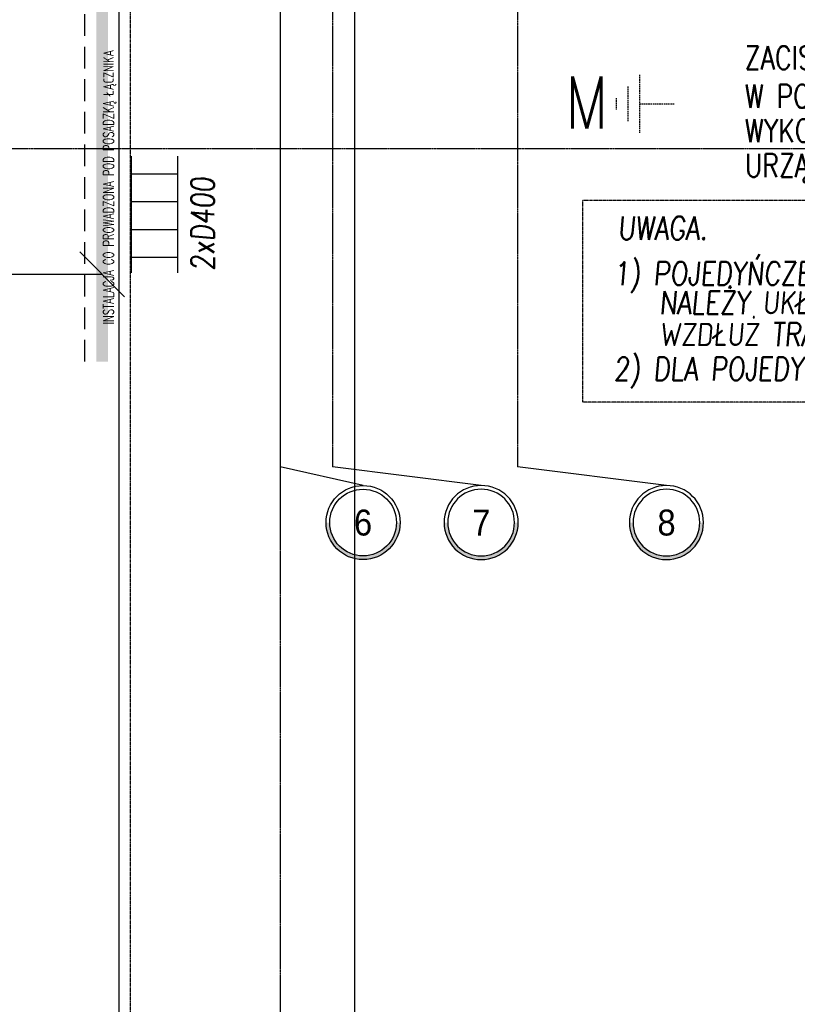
# Model space of a CAD drawing. Extents: x -7228 to 74941, y -112898 to 85621.
# Tile 231 of 256: x 51548 to 52219, y -11985 to -11135. Entities that reach past the tile are written whole.
import ezdxf
from ezdxf.enums import TextEntityAlignment as Align

# ---------------------------------------------------------------- set-up
doc = ezdxf.new("R2010")
doc.units = 0
for name, pattern in [('CENTER', [2, 1.25, -0.25, 0.25, -0.25]), ('DASHED', [0.75, 0.5, -0.25]), ('DASHED2', [0.375, 0.25, -0.125]), ('HIDDEN', [9.525, 6.35, -3.175])]:
    doc.linetypes.add(name, pattern=pattern)
doc.layers.get('0').update_dxf_attribs({"color": 101, "linetype": 'CONTINUOUS'})
for name, color, linetype in [('E35', 6, 'CONTINUOUS'), ('E50', 3, 'CONTINUOUS'), ('E50kor', 3, 'CONTINUOUS'), ('E90kor', 6, 'CONTINUOUS'), ('Ins-co', 2, 'CONTINUOUS'), ('Os-osie glowne', 1, 'CENTER'), ('Os-osie-opis', 16, 'CONTINUOUS'), ('W-idok pod', 5, 'DASHED')]:
    doc.layers.add(name, color=color, linetype=linetype)
doc.styles.add('dwg_opis duży', font='ARIAL.TTF', dxfattribs={"width": 0.9})
doc.styles.add('ROMANS', font='romans', dxfattribs={"width": 0.85})

# ---------------------------------------------------------------- blocks, each defined once
blk = doc.blocks.new('_opis_osi_liczbowy')
blk.add_hatch(color=256).paths.add_polyline_path([(32, 32), (32, 28.8, -1), (32, -28.8), (32, -32, 1)])
for radius in [32, 28.8]:
    blk.add_circle((32, 0), radius)
at = {"style": 'dwg_opis duży', "width": 0.9}
blk.add_attdef('AXNAMEH', text='', height=22.4, rotation=90, dxfattribs=at).set_placement((32, 0), align=Align.MIDDLE_CENTER)

msp = doc.modelspace()

# ---------------------------------------------------------------- linework, layer by layer
at = {"layer": 'E35'}
for p, q in [((51643.847, -11252.856), (51643.847, -11353.447)), ((51683.896, -11252.856), (51683.896, -11353.447)), ((51643.847, -11268.008), (51683.896, -11268.008)), ((51643.847, -11292.042), (51683.896, -11292.042)), ((51643.847, -11316.076), (51683.896, -11316.076)), ((51638.158, -11374.21), (51599.357, -11335.409)), ((51643.847, -11340.11), (51683.896, -11340.11)), ((50802.307, -11354.81), (51618.757, -11354.81))]:
    msp.add_line(p, q, dxfattribs=at)
at = {"layer": 'E50', "linetype": 'HIDDEN', "ltscale": 0.2}
for p, q in [((52082.733, -11182.666), (52082.733, -11232.666)), ((52072.733, -11192.666), (52072.733, -11222.666)), ((52062.733, -11202.666), (52062.733, -11212.666)), ((52082.733, -11207.666), (52112.733, -11207.666))]:
    msp.add_line(p, q, dxfattribs=at)
at = {"layer": 'E50kor', "linetype": 'DASHED2', "ltscale": 75}
msp.add_line((51603.757, -11430.229), (51603.757, -10407.516), dxfattribs=at)
at = {"layer": 'E50kor', "const_width": 10}
msp.add_lwpolyline([(51618.757, -11430.229), (51618.757, -10411.658), (51680.048, -10350.368)], dxfattribs=at)
at = {"layer": 'E50kor', "linetype": 'DASHED2'}
msp.add_lwpolyline([(52033.831, -11290.903), (53023.868, -11290.903), (53023.868, -11465.266), (52033.831, -11465.266)], close=True, dxfattribs=at)
at = {"layer": 'Ins-co', "linetype": 'DASHED', "ltscale": 0.5}
msp.add_line((51643.047, -10881.617), (51643.047, -16448.602), dxfattribs=at)
at = {"layer": 'Ins-co'}
msp.add_line((51633.047, -10893.927), (51633.047, -16448.602), dxfattribs=at)
at = {"layer": 'Os-osie glowne'}
for points in [[(51772.547, -5544.119), (51772.547, -11591.119)], [(51817.547, -5544.119), (51817.547, -11521.119)], [(51977.547, -5544.119), (51977.547, -11521.119)], [(51772.547, -10521.602), (51772.547, -17288.602)], [(50525.547, -11246.119), (62792.547, -11246.119)]]:
    msp.add_lwpolyline(points, dxfattribs=at)
at = {"layer": 'Os-osie-opis'}
for points in [[(51844.065, -11537.119), (51772.547, -11521.119)], [(51946.035, -11537.119), (51817.547, -11521.119)], [(52106.035, -11537.119), (51977.547, -11521.119)]]:
    msp.add_lwpolyline(points, dxfattribs=at)
at = {"layer": 'W-idok pod'}
msp.add_lwpolyline([(51836.547, -11033.119), (51836.547, -16778.085)], dxfattribs=at)

# ---------------------------------------------------------------- block references
at = {"layer": 'Os-osie-opis', "rotation": 270}
msp.add_blockref('_opis_osi_liczbowy', (51844.065, -11537.119), dxfattribs=at).add_auto_attribs({'AXNAMEH': '6'})
at = {"layer": 'Os-osie-opis'}
ref = msp.add_blockref('_opis_osi_liczbowy', (51946.035, -11537.119), dxfattribs=dict(at, xscale=-1, rotation=90))
ref.add_attrib('AXNAMEH', '7', dxfattribs={"layer": '0', "height": 22.4, "style": 'dwg_opis duży', "width": 0.9}).set_placement((51946.145, -11569.119), align=Align.MIDDLE_CENTER)
ref = msp.add_blockref('_opis_osi_liczbowy', (52106.035, -11537.119), dxfattribs=dict(at, xscale=-1, rotation=90))
ref.add_attrib('AXNAMEH', '8', dxfattribs={"layer": '0', "height": 22.4, "style": 'dwg_opis duży', "width": 0.9}).set_placement((52106.145, -11569.119), align=Align.MIDDLE_CENTER)

# ---------------------------------------------------------------- texts
at = {"layer": 'E35', "style": 'ROMANS', "width": 0.8}
for s, p in [('ZACISK DO PODŁĄCZENIA INSTALACJI EKRANUJĄCEJ', (52173.724, -11177.932)), ('W POMIESZCZENIU MAGNETOTERAPI I ELEKTROTERAPI', (52173.724, -11211.097)), ('WYKONANIE EKRANU WG. WYTYCZNYCH DOSTAWCY', (52173.724, -11240.771)), ('URZĄDZEŃ DLA BOKSÓW MAGNETOTERAPI I ELEKTROTERAPI', (52173.724, -11270.832))]:
    msp.add_text(s, height=20, dxfattribs=at).set_placement(p)
at = {"layer": 'E50', "ltscale": 50, "style": 'ROMANS', "width": 0.8}
msp.add_text('M', height=45, dxfattribs=at).set_placement((52018.764, -11228.932))
at = {"layer": 'E90kor', "ltscale": 15, "style": 'ROMANS', "oblique": 5, "width": 0.8}
for s, rotation, p in [('2xD400', 90, (51715.542, -11351.866)), ('UWAGA.', 360, (52064.006, -11324.966)), ('1) POJEDYŃCZE PRZEWODY O ODPORNOŚCI OGNIOWEJ E90', 360, (52060.499, -11364.092)), ('NALEŻY UKŁADAĆ NA UCHWYTACH ODPORNOŚCI ODPOWIEDNIO E90', 360, (52099.952, -11389.341)), ('WZDŁUŻ TRAS KORYT STANDARDOWYCH.', 360, (52099.952, -11416.781)), ('2) DLA POJEDYNCZYCH PRZEWODÓW E90 OTWORY WIERCONE.', 360, (52060.499, -11446.413))]:
    msp.add_text(s, height=20, rotation=rotation, dxfattribs=at).set_placement(p)
at = {"layer": 'Ins-co', "style": 'ROMANS', "width": 0.7}
msp.add_text('INSTALACJA CO PROWADZONA POD POSADZKĄ ŁĄCZNIKA', height=9, rotation=90, dxfattribs=at).set_placement((51628.714, -11398.138))

doc.saveas('drawing.dxf')
